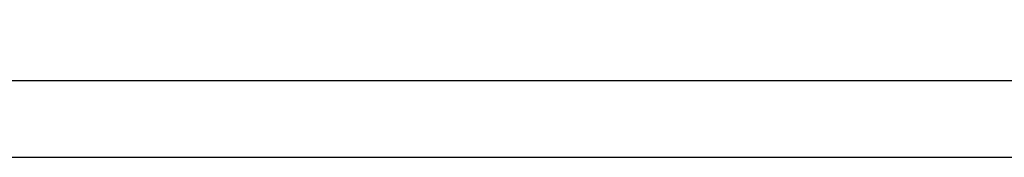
# Model space of a CAD drawing. Header units: millimetres. Extents: x -88 to 88, y -12 to 103.
# Tile 143 of 256: x -33.163 to -30.407, y 2.821 to 3.205. Entities that reach past the tile are written whole.
import ezdxf

# ---------------------------------------------------------------- set-up
doc = ezdxf.new("R2010")
doc.units = ezdxf.units.MM
doc.layers.add('Default', color=7, linetype='Continuous', true_color=0x000000)
doc.layers.add('TOP', color=7, linetype='Continuous', true_color=0xc80000)

msp = doc.modelspace()

# ---------------------------------------------------------------- linework, layer by layer
at = {"layer": 'Default', "color": 254, "true_color": 0xcad1ee}
msp.add_lwpolyline([(-71.5012, 3.0352), (71.4988, 3.0352)], dxfattribs=at)
msp.add_lwpolyline([(-71.5012, 3.0352), (71.4988, 3.0352)], dxfattribs=at)
msp.add_lwpolyline([(-71.5012, 3.0352), (71.4988, 3.0352)], dxfattribs=at)
at = {"layer": 'TOP', "color": 254, "true_color": 0xcad1ee, "extrusion": (-0.000510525, 1, -7.46529e-06)}
msp.add_lwpolyline([(21.8924, 10.5114), (34.7692, 10.3231)], dxfattribs=at)
at = {"layer": 'TOP', "color": 254, "true_color": 0xcad1ee}
msp.add_lwpolyline([(-34.9596, 2.8211), (81.1319, 2.8211)], dxfattribs=at)

doc.saveas('drawing.dxf')
